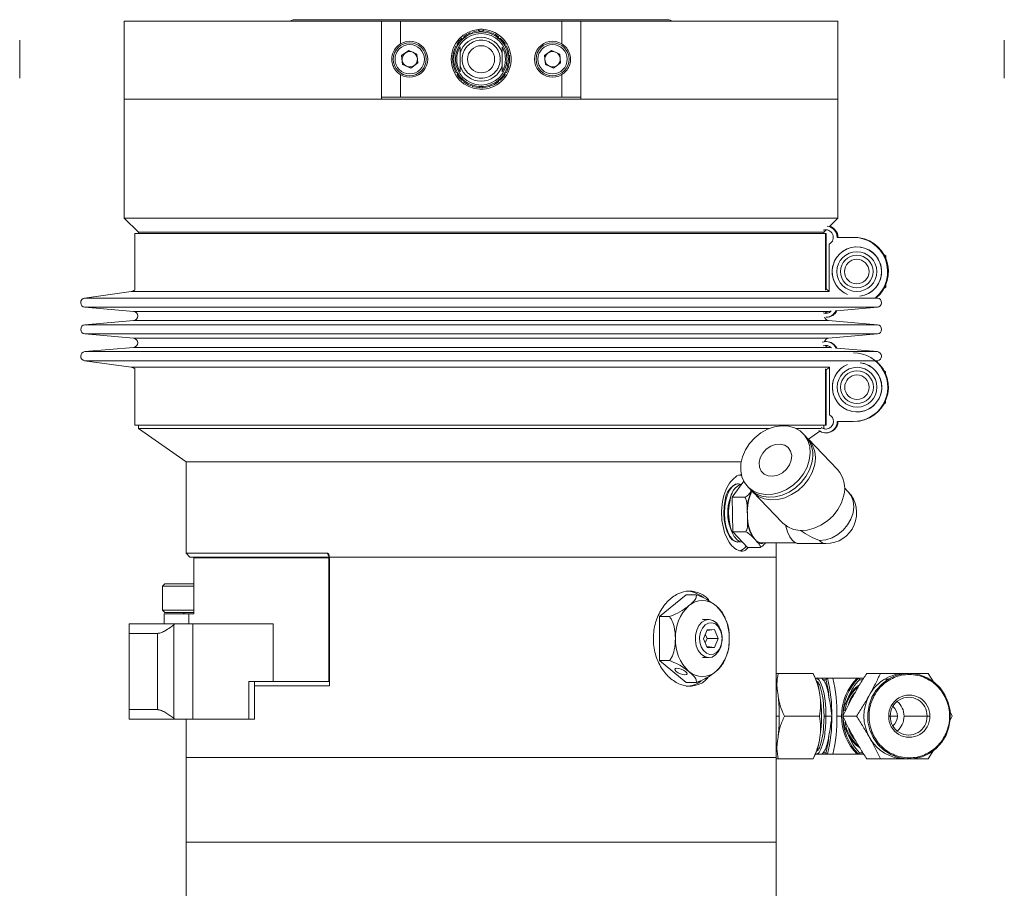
# Model space of a CAD drawing. Header units: inches. Extents: x -3.6 to 22.2, y -7.8 to 16.7.
# Tile 94 of 127: x 9.3 to 15.8, y 4.4 to 10.1. Entities that reach past the tile are written whole.
import ezdxf

# ---------------------------------------------------------------- set-up
doc = ezdxf.new("R2010")
doc.units = ezdxf.units.IN
doc.header["$MEASUREMENT"] = 0

msp = doc.modelspace()

# ---------------------------------------------------------------- linework, layer by layer
at = {"color": 7, "linetype": 'Continuous', "lineweight": 15}
for p, q in [((9.9973, 10.0726), (9.9973, 9.5606)), ((9.9973, 10.0726), (11.6855, 10.0726)), ((13.5703, 10.0826), (11.1113, 10.0826)), ((11.6855, 9.5606), (11.6855, 10.0726)), ((11.6858, 10.0726), (11.6855, 10.0726)), ((11.6858, 9.5726), (11.6858, 10.0726)), ((11.6858, 10.0726), (11.8108, 10.0726)), ((11.8108, 10.0726), (11.8108, 9.9237)), ((11.8108, 10.0726), (12.8708, 10.0726)), ((12.8708, 9.9237), (12.8708, 10.0726)), ((12.8708, 10.0726), (12.9958, 10.0726)), ((12.9958, 10.0726), (12.9958, 9.5726)), ((12.9962, 10.0726), (12.9958, 10.0726)), ((12.9962, 10.0726), (12.9962, 9.5606)), ((12.9962, 10.0726), (14.6843, 10.0726)), ((14.6843, 9.5606), (14.6843, 10.0726)), ((12.2257, 9.9599), (12.2148, 9.9608)), ((12.2266, 9.9707), (12.2257, 9.9599)), ((12.2796, 9.991), (12.2697, 9.9956)), ((12.2842, 10.0009), (12.2796, 9.991)), ((12.3408, 10.0018), (12.3331, 10.0095)), ((12.3485, 10.0095), (12.3408, 10.0018)), ((12.4021, 9.991), (12.3975, 10.0009)), ((12.412, 9.9956), (12.4021, 9.991)), ((12.456, 9.9599), (12.455, 9.9707)), ((12.4668, 9.9608), (12.456, 9.9599)), ((12.1857, 9.9122), (12.1751, 9.9094)), ((12.1829, 9.9228), (12.1857, 9.9122)), ((12.203, 9.9045), (12.203, 9.8756)), ((12.4786, 9.8756), (12.4786, 9.9045)), ((12.496, 9.9122), (12.4988, 9.9228)), ((12.5065, 9.9094), (12.496, 9.9122)), ((15.7772, 9.9477), (15.7772, 9.6976)), ((11.8656, 9.8805), (11.8186, 9.8462)), ((11.8249, 9.7883), (11.8186, 9.8462)), ((11.8656, 9.8805), (11.9188, 9.857)), ((11.9188, 9.857), (11.9251, 9.7991)), ((12.1644, 9.8538), (12.1555, 9.8475)), ((12.1582, 9.8627), (12.1644, 9.8538)), ((12.203, 9.8756), (12.203, 9.8719)), ((12.203, 9.8719), (12.203, 9.8658)), ((12.4786, 9.8719), (12.4786, 9.8756)), ((12.4786, 9.8658), (12.4786, 9.8719)), ((12.5172, 9.8538), (12.5235, 9.8627)), ((12.5262, 9.8475), (12.5172, 9.8538)), ((12.8036, 9.8805), (12.7566, 9.8462)), ((12.7629, 9.7883), (12.7566, 9.8462)), ((12.8036, 9.8805), (12.8568, 9.857)), ((12.8568, 9.857), (12.8631, 9.7991)), ((11.8249, 9.7883), (11.8781, 9.7648)), ((11.8781, 9.7648), (11.9251, 9.7991)), ((12.1555, 9.7978), (12.1644, 9.7915)), ((12.1644, 9.7915), (12.1582, 9.7826)), ((12.203, 9.7795), (12.203, 9.7734)), ((12.203, 9.7734), (12.203, 9.7696)), ((12.203, 9.7696), (12.203, 9.7408)), ((12.4786, 9.7734), (12.4786, 9.7795)), ((12.4786, 9.7696), (12.4786, 9.7734)), ((12.4786, 9.7408), (12.4786, 9.7696)), ((12.5172, 9.7915), (12.5262, 9.7978)), ((12.5235, 9.7826), (12.5172, 9.7915)), ((12.7629, 9.7883), (12.8161, 9.7648)), ((12.8161, 9.7648), (12.8631, 9.7991)), ((11.8108, 9.7216), (11.8108, 9.5726)), ((12.1751, 9.7359), (12.1857, 9.7331)), ((12.1857, 9.7331), (12.1829, 9.7225)), ((12.496, 9.7331), (12.5065, 9.7359)), ((12.4988, 9.7225), (12.496, 9.7331)), ((12.8708, 9.5726), (12.8708, 9.7216)), ((12.2148, 9.6845), (12.2257, 9.6854)), ((12.2257, 9.6854), (12.2266, 9.6746)), ((12.2697, 9.6497), (12.2796, 9.6543)), ((12.2796, 9.6543), (12.2842, 9.6444)), ((12.3331, 9.6358), (12.3408, 9.6435)), ((12.3408, 9.6435), (12.3485, 9.6358)), ((12.3975, 9.6444), (12.4021, 9.6543)), ((12.4021, 9.6543), (12.412, 9.6497)), ((12.455, 9.6746), (12.456, 9.6854)), ((12.456, 9.6854), (12.4668, 9.6845)), ((11.8108, 9.5726), (11.6858, 9.5726)), ((11.8108, 9.5726), (12.8708, 9.5726)), ((12.9958, 9.5726), (12.8708, 9.5726)), ((9.9973, 9.5606), (9.9973, 8.7791)), ((11.6855, 9.5606), (9.9973, 9.5606)), ((9.9973, 9.5606), (14.6843, 9.5606)), ((14.6843, 9.5606), (12.9962, 9.5606)), ((14.6843, 8.7791), (14.6843, 9.5606)), ((9.9973, 8.7791), (10.0908, 8.6856)), ((14.6843, 8.7791), (9.9973, 8.7791)), ((14.6289, 8.7238), (14.6843, 8.7791)), ((10.0658, 8.6769), (10.0658, 8.3054)), ((10.0658, 8.6769), (14.6024, 8.6769)), ((10.0908, 8.6856), (10.0908, 8.6769)), ((14.5908, 8.6856), (10.0908, 8.6856)), ((14.5908, 8.6856), (14.607, 8.7019)), ((14.5908, 8.6769), (14.5908, 8.6856)), ((14.6024, 8.6769), (14.6024, 8.3054)), ((14.6024, 8.6769), (14.6076, 8.6769)), ((14.6076, 8.6769), (14.6076, 8.3132)), ((14.6279, 8.608), (14.6279, 8.2951)), ((14.779, 8.6519), (14.679, 8.6519)), ((14.7915, 8.652), (14.7856, 8.652)), ((14.9984, 8.5304), (14.9882, 8.5363)), ((14.9892, 8.5344), (14.9962, 8.5304)), ((14.9962, 8.5304), (14.9962, 8.5206)), ((14.9984, 8.5304), (14.9962, 8.5304)), ((14.9984, 8.5155), (14.9984, 8.5304)), ((10.0428, 8.2959), (9.7366, 8.2529)), ((14.9882, 8.3176), (14.9984, 8.3235)), ((14.9962, 8.3235), (14.9892, 8.3195)), ((14.9962, 8.3333), (14.9962, 8.3235)), ((14.9984, 8.3235), (14.9962, 8.3235)), ((14.9984, 8.3235), (14.9984, 8.3384)), ((14.945, 8.2529), (14.9335, 8.2545)), ((9.7382, 8.1933), (10.0585, 8.1649)), ((14.607, 8.152), (14.6015, 8.1527)), ((14.6232, 8.1649), (14.6391, 8.1664)), ((14.6749, 8.1695), (14.9435, 8.1933)), ((10.0585, 8.1052), (9.7382, 8.0768)), ((14.604, 8.1269), (14.6099, 8.1269)), ((14.9435, 8.0768), (14.6232, 8.1052)), ((9.7382, 8.0171), (10.0585, 7.9887)), ((14.6092, 7.9669), (14.6049, 7.9669)), ((14.6232, 7.9887), (14.9435, 8.0171)), ((10.0585, 7.929), (9.7382, 7.9006)), ((14.6014, 7.9413), (14.607, 7.9419)), ((14.6401, 7.9275), (14.6232, 7.929)), ((14.9435, 7.9006), (14.6748, 7.9244)), ((9.7366, 7.841), (10.0428, 7.798)), ((14.9335, 7.8394), (14.945, 7.841)), ((10.0658, 7.7885), (10.0658, 7.4169)), ((14.6032, 7.7885), (14.6032, 7.4169)), ((14.607, 7.78), (14.607, 7.4169)), ((14.6288, 7.7988), (14.6288, 7.4859)), ((14.9967, 7.7704), (14.9879, 7.7755)), ((14.9887, 7.7741), (14.9951, 7.7704)), ((14.9951, 7.7704), (14.9951, 7.7613)), ((14.9967, 7.7704), (14.9951, 7.7704)), ((14.9967, 7.7577), (14.9967, 7.7704)), ((14.9951, 7.5726), (14.9951, 7.5635)), ((14.9967, 7.5635), (14.9967, 7.5762)), ((14.9879, 7.5584), (14.9967, 7.5635)), ((14.9951, 7.5635), (14.9887, 7.5598)), ((14.9967, 7.5635), (14.9951, 7.5635)), ((14.6799, 7.4419), (14.7799, 7.4419)), ((14.7865, 7.4418), (14.7907, 7.4418)), ((10.0658, 7.4169), (14.6032, 7.4169)), ((10.0908, 7.4169), (10.0908, 7.3945)), ((10.0908, 7.3945), (10.4033, 7.1756)), ((14.2319, 7.3945), (10.0908, 7.3945)), ((14.5747, 7.3945), (14.4111, 7.3945)), ((14.4912, 7.3247), (14.5666, 7.3775)), ((14.5908, 7.3947), (14.5908, 7.4169)), ((14.6032, 7.4169), (14.607, 7.4169)), ((14.4724, 7.3443), (14.4558, 7.3616)), ((14.6815, 7.1259), (14.489, 7.327)), ((14.6049, 7.3669), (14.6092, 7.3669)), ((10.4033, 7.1756), (10.4033, 6.5756)), ((14.0489, 7.1756), (10.4033, 7.1756)), ((13.9893, 6.9437), (14.0657, 7.0495)), ((14.0288, 7.0321), (14.025, 7.0321)), ((14.0918, 7.0131), (14.1084, 6.9958)), ((14.1152, 6.9834), (14.1176, 6.9867)), ((14.7514, 6.9801), (14.728, 7.0045)), ((13.9949, 6.7167), (13.9893, 6.9437)), ((14.0732, 6.9437), (13.9893, 6.9437)), ((14.125, 6.9784), (14.3175, 6.7774)), ((13.9733, 6.9127), (13.972, 6.9062)), ((14.0894, 6.8302), (14.0884, 6.8711)), ((14.0905, 6.7894), (14.0894, 6.8302)), ((13.972, 6.7751), (13.9733, 6.7686)), ((14.0789, 6.7167), (13.9949, 6.7167)), ((14.09, 6.6137), (13.9949, 6.7167)), ((14.1398, 6.6652), (14.1227, 6.6837)), ((14.1569, 6.6466), (14.1398, 6.6652)), ((14.025, 6.6492), (14.0288, 6.6492)), ((14.0566, 6.6492), (14.0573, 6.6492)), ((14.174, 6.6137), (14.09, 6.6137)), ((14.1817, 6.6438), (14.4075, 6.6438)), ((14.2783, 6.5506), (14.2783, 6.6438)), ((14.4278, 6.6391), (14.6058, 6.6391)), ((10.4033, 6.5756), (10.4283, 6.5506)), ((11.3302, 6.5756), (10.4033, 6.5756)), ((11.3379, 6.5506), (10.4283, 6.5506)), ((10.4534, 6.5456), (10.4534, 6.1776)), ((10.4534, 6.5456), (11.3408, 6.5456)), ((11.3408, 6.5456), (11.3408, 5.7336)), ((11.3429, 6.5545), (11.3429, 6.5506)), ((11.3429, 6.5506), (14.2783, 6.5506)), ((11.3458, 6.5506), (14.2783, 6.5506)), ((11.3458, 6.5506), (11.3458, 5.7036)), ((14.2783, 5.2336), (14.2783, 6.5506)), ((11.3458, 6.5146), (11.3408, 6.5146)), ((10.2629, 6.3746), (10.2473, 6.359)), ((10.2473, 6.359), (10.2473, 6.2023)), ((10.4534, 6.359), (10.2473, 6.359)), ((10.2629, 6.3746), (10.4534, 6.3746)), ((13.6882, 6.3033), (13.5114, 6.159)), ((13.6882, 6.3033), (13.7554, 6.3033)), ((10.2473, 6.2023), (10.2629, 6.1866)), ((10.2473, 6.2023), (10.4534, 6.2023)), ((10.2598, 6.1776), (10.2598, 6.1106)), ((10.2598, 6.1776), (10.4217, 6.1776)), ((10.4534, 6.1866), (10.2629, 6.1866)), ((10.3933, 6.1866), (10.3843, 6.1776)), ((10.4217, 6.1776), (10.4217, 6.1106)), ((10.4217, 6.1776), (10.4534, 6.1776)), ((13.5114, 6.159), (13.5114, 5.8703)), ((13.5114, 6.159), (13.5786, 6.159)), ((10.0283, 6.0486), (10.0283, 6.1106)), ((10.0283, 6.1106), (10.3276, 6.1106)), ((10.3276, 6.1106), (10.3214, 6.1055)), ((10.3214, 6.1055), (10.3214, 5.4907)), ((10.3276, 6.1106), (10.4474, 6.1106)), ((10.4474, 5.4856), (10.4474, 6.1106)), ((10.9758, 6.1106), (10.4474, 6.1106)), ((10.9758, 6.1106), (10.9758, 5.7336)), ((13.8356, 6.1396), (13.7943, 6.1396)), ((10.2151, 6.0486), (10.0283, 6.0486)), ((10.0283, 6.0486), (10.0283, 5.5476)), ((10.2151, 5.5476), (10.2151, 6.0486)), ((13.8252, 6.0733), (13.8015, 6.0138)), ((13.825, 6.0153), (13.8133, 6.0433)), ((13.8133, 5.9859), (13.825, 6.0153)), ((13.8231, 6.0681), (13.8734, 6.0741)), ((13.825, 6.0153), (13.898, 6.0154)), ((13.8734, 6.0741), (13.8252, 6.0733)), ((13.898, 6.0154), (13.8734, 6.0741)), ((13.8743, 5.956), (13.898, 6.0154)), ((13.8015, 6.0138), (13.8261, 5.9552)), ((13.8233, 5.9619), (13.8743, 5.956)), ((13.8261, 5.9552), (13.8743, 5.956)), ((13.7943, 5.8896), (13.8356, 5.8896)), ((13.5114, 5.8703), (13.5786, 5.8703)), ((13.5114, 5.8703), (13.6882, 5.726)), ((11.3408, 5.7646), (11.3458, 5.7646)), ((14.2913, 5.7859), (14.2783, 5.7859)), ((14.2913, 5.7859), (14.521, 5.7859)), ((14.521, 5.7859), (14.5204, 5.7859)), ((14.537, 5.7538), (14.5212, 5.7859)), ((14.9639, 5.7859), (14.8734, 5.7859)), ((15.1512, 5.7859), (15.1273, 5.7859)), ((15.3162, 5.7242), (15.2776, 5.7859)), ((10.8146, 5.4856), (10.8146, 5.7336)), ((10.8146, 5.7336), (10.9758, 5.7336)), ((10.8528, 5.4856), (10.8528, 5.7336)), ((11.3458, 5.7036), (10.8528, 5.7036)), ((11.3408, 5.7336), (10.9758, 5.7336)), ((11.3408, 5.7336), (11.3458, 5.7336)), ((13.6882, 5.726), (13.7554, 5.726)), ((14.5793, 5.7546), (14.5407, 5.7546)), ((14.5878, 5.7446), (14.5794, 5.7546)), ((14.5794, 5.7546), (14.6167, 5.7546)), ((14.5878, 5.7446), (14.606, 5.7446)), ((14.6505, 5.7546), (14.6167, 5.7546)), ((14.8196, 5.7546), (14.8105, 5.7546)), ((14.8538, 5.7546), (14.8196, 5.7546)), ((14.9914, 5.7482), (15.0154, 5.7482)), ((14.5932, 5.5046), (14.5898, 5.5724)), ((10.0283, 5.4856), (10.0283, 5.5476)), ((10.0283, 5.5476), (10.2151, 5.5476)), ((14.3334, 5.5046), (14.563, 5.5046)), ((14.5898, 5.4356), (14.5932, 5.5046)), ((14.6054, 5.5046), (14.5932, 5.5046)), ((14.6441, 5.5046), (14.6054, 5.5046)), ((14.6779, 5.5046), (14.7085, 5.5046)), ((14.7165, 5.5046), (14.8071, 5.5046)), ((15.0286, 5.5046), (15.0181, 5.5046)), ((15.27, 5.5046), (15.1186, 5.5046)), ((15.2882, 5.5046), (15.27, 5.5046)), ((15.4156, 5.4662), (15.4345, 5.5046)), ((15.4345, 5.5046), (15.4208, 5.5326)), ((10.3276, 5.4856), (10.0283, 5.4856)), ((10.3214, 5.4907), (10.3276, 5.4856)), ((10.3276, 5.4856), (10.4474, 5.4856)), ((10.4033, 5.4856), (10.4033, 5.2336)), ((10.8146, 5.4856), (10.4474, 5.4856)), ((10.8528, 5.4856), (10.8146, 5.4856)), ((14.5212, 5.2234), (14.537, 5.2555)), ((14.5407, 5.2546), (14.5793, 5.2546)), ((14.5794, 5.2546), (14.5878, 5.2646)), ((14.6167, 5.2546), (14.5794, 5.2546)), ((14.606, 5.2646), (14.5878, 5.2646)), ((14.6167, 5.2546), (14.6505, 5.2546)), ((14.8105, 5.2546), (14.8196, 5.2546)), ((14.8196, 5.2546), (14.8538, 5.2546)), ((15.2776, 5.2234), (15.3192, 5.2898)), ((10.4033, 5.2336), (10.4033, 4.6756)), ((10.4033, 5.2336), (14.2783, 5.2336)), ((14.2783, 4.6756), (14.2783, 5.2336)), ((14.2783, 5.2234), (14.2913, 5.2234)), ((14.2913, 5.2234), (14.521, 5.2234)), ((14.5204, 5.2234), (14.521, 5.2234)), ((14.9639, 5.2234), (14.8734, 5.2234)), ((15.1273, 5.2234), (15.1512, 5.2234)), ((10.4033, 4.6756), (10.4033, 2.7346)), ((10.4033, 4.6756), (14.2783, 4.6756)), ((14.2783, 2.7346), (14.2783, 4.6756))]:
    msp.add_line(p, q, dxfattribs=at)
at = {"color": 8, "linetype": 'Continuous', "lineweight": 15}
for p, q in [((10.0649, 8.2959), (10.0428, 8.2959)), ((14.6279, 8.2959), (10.0649, 8.2959)), ((9.7617, 8.2529), (9.7366, 8.2529)), ((14.945, 8.2529), (9.7617, 8.2529)), ((9.7632, 8.1933), (9.7382, 8.1933)), ((14.9435, 8.1933), (9.7632, 8.1933)), ((10.0804, 8.1649), (10.0585, 8.1649)), ((14.6232, 8.1649), (10.0804, 8.1649)), ((10.0804, 8.1052), (10.0585, 8.1052)), ((14.6232, 8.1052), (10.0804, 8.1052)), ((9.7632, 8.0768), (9.7382, 8.0768)), ((14.9435, 8.0768), (9.7632, 8.0768)), ((9.7632, 8.0171), (9.7382, 8.0171)), ((14.9435, 8.0171), (9.7632, 8.0171)), ((10.0804, 7.9887), (10.0585, 7.9887)), ((14.6232, 7.9887), (10.0804, 7.9887)), ((9.7632, 7.9006), (9.7382, 7.9006)), ((14.9435, 7.9006), (9.7632, 7.9006)), ((10.0804, 7.929), (10.0585, 7.929)), ((14.6232, 7.929), (10.0804, 7.929)), ((9.7617, 7.841), (9.7366, 7.841)), ((14.945, 7.841), (9.7617, 7.841)), ((10.0649, 7.798), (10.0428, 7.798)), ((14.6288, 7.798), (10.0649, 7.798)), ((11.3429, 6.5509), (11.3302, 6.5756)), ((14.8476, 5.7446), (14.8261, 5.7446)), ((14.2783, 5.5046), (14.2991, 5.5046)), ((14.6054, 5.5046), (14.6042, 5.5532)), ((15.0286, 5.5046), (15.0751, 5.5046)), ((14.8476, 5.2646), (14.8261, 5.2646))]:
    msp.add_line(p, q, dxfattribs=at)
at = {"color": 7, "linetype": 'Continuous', "lineweight": 15, "flags": 128}
for points in [[(14.4963, 7.1874), (14.4813, 7.1418), (14.4577, 7.0981), (14.4267, 7.0581), (14.3894, 7.0234), (14.3473, 6.9954), (14.3022, 6.9752), (14.256, 6.9637), (14.2105, 6.9614), (14.1676, 6.9683), (14.1291, 6.9842), (14.0965, 7.0085), (14.0711, 7.04), (14.054, 7.0776), (14.046, 7.1196), (14.0472, 7.1645), (14.0578, 7.2103), (14.0771, 7.2551), (14.1046, 7.2972), (14.1389, 7.3347), (14.1788, 7.3663), (14.2226, 7.3905), (14.2685, 7.4064), (14.3146, 7.4133), (14.359, 7.411), (14.3999, 7.3995), (14.4357, 7.3794), (14.4648, 7.3513), (14.4862, 7.3166), (14.4988, 7.2766), (14.5022, 7.2329), (14.4963, 7.1874)], [(14.607, 7.392), (14.5987, 7.3931), (14.5908, 7.3954)], [(14.3781, 7.1874), (14.3663, 7.1561), (14.3462, 7.1276), (14.3198, 7.1045), (14.2892, 7.0886), (14.2573, 7.0816), (14.2268, 7.084), (14.2005, 7.0955), (14.1808, 7.1152), (14.1693, 7.1414), (14.1671, 7.1716), (14.1743, 7.2032), (14.1904, 7.2334), (14.214, 7.2595), (14.2428, 7.2792), (14.2744, 7.2908), (14.306, 7.2931), (14.3346, 7.2861), (14.3579, 7.2703), (14.3737, 7.2471), (14.3807, 7.2186), (14.3781, 7.1874)], [(14.5129, 7.17), (14.4979, 7.1245), (14.4743, 7.0808), (14.4433, 7.0408), (14.4059, 7.0061), (14.3639, 6.978), (14.3188, 6.9579), (14.2726, 6.9464), (14.2271, 6.9441), (14.1842, 6.951), (14.1457, 6.9669), (14.1131, 6.9911), (14.1084, 6.9958)], [(14.5295, 7.1527), (14.5144, 7.1072), (14.4909, 7.0635), (14.4599, 7.0235), (14.4225, 6.9887), (14.3805, 6.9607), (14.3354, 6.9405), (14.2892, 6.9291), (14.2437, 6.9268), (14.2008, 6.9337), (14.1623, 6.9496), (14.1296, 6.9738), (14.1176, 6.9867)], [(14.0522, 7.0839), (14.0428, 7.0878), (14.0363, 7.0895)], [(14.0427, 7.0298), (14.0332, 7.0319), (14.0124, 7.0289), (13.9924, 7.0157), (13.9745, 6.9931), (13.9594, 6.9623), (13.9481, 6.9249)], [(14.0427, 7.0298), (14.0332, 7.0319), (14.0124, 7.0289), (13.9924, 7.0157), (13.9745, 6.9931), (13.9594, 6.9623), (13.9481, 6.9249)], [(13.9443, 6.9249), (13.9374, 6.883), (13.9352, 6.8388), (13.9378, 6.7947), (13.9451, 6.7531), (13.9567, 6.7162), (13.9721, 6.686), (13.9902, 6.6641), (14.0103, 6.6518), (14.025, 6.6492)], [(13.9481, 6.9249), (13.9412, 6.883), (13.9389, 6.8388), (13.9416, 6.7947), (13.9489, 6.7531), (13.9605, 6.7162), (13.9758, 6.686), (13.994, 6.6641), (14.0141, 6.6518), (14.0349, 6.6496), (14.0427, 6.6515)], [(13.9481, 6.9249), (13.9412, 6.883), (13.9389, 6.8388), (13.9416, 6.7947), (13.9489, 6.7531), (13.9605, 6.7162), (13.9758, 6.686), (13.994, 6.6641), (14.0141, 6.6518), (14.0349, 6.6496), (14.0427, 6.6514)], [(13.9759, 6.9249), (13.9689, 6.883), (13.9667, 6.8388), (13.9693, 6.7947), (13.9766, 6.7531), (13.9883, 6.7162), (14.0036, 6.686), (14.0218, 6.6641), (14.0418, 6.6517), (14.0566, 6.6492)], [(13.9908, 6.9712), (13.9806, 6.95), (13.9697, 6.9147)], [(14.722, 6.9517), (14.707, 6.9061), (14.6834, 6.8624), (14.6524, 6.8224), (14.6151, 6.7877), (14.573, 6.7597), (14.528, 6.7395), (14.4817, 6.728), (14.4362, 6.7257), (14.3933, 6.7326), (14.3548, 6.7485), (14.3222, 6.7728), (14.3175, 6.7774)], [(14.3418, 6.7567), (14.3423, 6.7545), (14.3534, 6.7161), (14.3683, 6.6839), (14.3862, 6.6597), (14.4061, 6.6444), (14.4272, 6.6391), (14.4278, 6.6391)], [(14.4278, 6.6391), (14.417, 6.6404), (14.4075, 6.6438)], [(13.8807, 5.9071), (13.8575, 5.8935), (13.8324, 5.8897), (13.8077, 5.8961), (13.7852, 5.912), (13.7668, 5.9363), (13.754, 5.9669), (13.7478, 6.0013), (13.7487, 6.0369), (13.7566, 6.0707), (13.771, 6.0999), (13.7906, 6.1222), (13.8138, 6.1358), (13.8388, 6.1396), (13.8636, 6.1332), (13.8861, 6.1173), (13.9045, 6.093), (13.9173, 6.0624), (13.9235, 6.0279), (13.9226, 5.9924), (13.9147, 5.9586), (13.9003, 5.9294), (13.8807, 5.9071)], [(13.8876, 5.9243), (13.9055, 5.9453), (13.918, 5.973), (13.9237, 6.0049), (13.9222, 6.0376), (13.9137, 6.0682), (13.8988, 6.0935), (13.8792, 6.1111), (13.8567, 6.1192), (13.8335, 6.1171), (13.8119, 6.105), (13.794, 6.084), (13.7816, 6.0563), (13.7759, 6.0244), (13.7773, 5.9916), (13.7859, 5.9611), (13.8007, 5.9358), (13.8204, 5.9182), (13.8429, 5.9101), (13.8661, 5.9122), (13.8876, 5.9243)], [(13.6793, 5.7766), (13.6889, 5.7782), (13.6931, 5.7829), (13.6911, 5.7898), (13.6834, 5.7981), (13.671, 5.8063), (13.6558, 5.8133), (13.6403, 5.8179), (13.6266, 5.8196), (13.617, 5.8179), (13.6128, 5.8133), (13.6148, 5.8063), (13.6226, 5.7981), (13.6349, 5.7898), (13.6501, 5.7829), (13.6657, 5.7782), (13.6793, 5.7766)], [(15.2871, 5.2611), (15.3303, 5.2932), (15.3668, 5.3334), (15.3949, 5.3803), (15.4136, 5.4319), (15.4223, 5.4863), (15.4206, 5.5414), (15.4085, 5.5951), (15.3865, 5.6453), (15.3555, 5.6901), (15.3166, 5.7278), (15.2714, 5.7569), (15.2215, 5.7763), (15.169, 5.7853), (15.1158, 5.7835), (15.0639, 5.771), (15.0154, 5.7482)], [(14.6042, 5.5532), (14.604, 5.5566), (14.5998, 5.6063), (14.5931, 5.6516), (14.584, 5.6904), (14.5731, 5.7212), (14.5607, 5.7424), (14.5475, 5.7533), (14.5368, 5.7542)], [(15.0154, 5.7482), (14.9721, 5.7161), (14.9357, 5.6759), (14.9076, 5.629), (14.8888, 5.5774), (14.8801, 5.523), (14.8819, 5.4679), (14.894, 5.4142), (14.916, 5.364), (14.947, 5.3192), (14.9858, 5.2815), (15.0311, 5.2524), (15.0809, 5.233), (15.1335, 5.224), (15.1867, 5.2258), (15.2385, 5.2383), (15.2871, 5.2611)], [(14.5368, 5.2551), (14.5475, 5.256), (14.5607, 5.2669), (14.5731, 5.2881), (14.584, 5.3189), (14.5931, 5.3577), (14.5974, 5.3842)], [(15.2854, 5.2675), (15.2861, 5.2662), (15.2866, 5.265), (15.2871, 5.2639), (15.2874, 5.263), (15.2875, 5.2622), (15.2875, 5.2616), (15.2874, 5.2612), (15.2871, 5.2611)]]:
    msp.add_lwpolyline(points, dxfattribs=at)
at = {"color": 8, "linetype": 'Continuous', "lineweight": 15, "flags": 128}
msp.add_lwpolyline([(14.7514, 6.9801), (14.7709, 6.9535), (14.7842, 6.9192), (14.7886, 6.8809), (14.7838, 6.8406), (14.7701, 6.8004), (14.7481, 6.7621), (14.719, 6.7278), (14.6842, 6.6991), (14.6455, 6.6776), (14.6048, 6.6642), (14.5642, 6.6597)], dxfattribs=at)
at = {"color": 7, "linetype": 'Continuous', "lineweight": 15}
for centre, radius in [((12.3408, 9.8226), 0.1693), ((11.8718, 9.8226), 0.1083), ((11.8718, 9.8226), 0.0965), ((12.3408, 9.8226), 0.0889), ((12.8098, 9.8226), 0.1083), ((12.8098, 9.8226), 0.0965), ((14.8087, 8.4269), 0.1309), ((14.8081, 8.4269), 0.1075), ((14.8081, 8.4269), 0.0806), ((14.81, 7.6669), 0.1309), ((14.8095, 7.6669), 0.1075), ((14.8095, 7.6669), 0.0806)]:
    msp.add_circle(centre, radius, dxfattribs=at)
for centre, radius, start, end in [((11.1113, 10.0561), 0.0265, 90, 141.49071), ((13.5703, 10.0561), 0.0265, 38.50929, 90), ((12.3408, 9.8226), 0.1969, 180, 85.151), ((12.3408, 9.8226), 0.1969, 94.849, 180), ((12.3408, 9.8226), 0.187, 132.36435, 147.63565), ((12.3408, 9.8226), 0.1791, 130, 150), ((12.3408, 9.8226), 0.1444, 17.38539, 162.61461), ((12.3408, 9.8226), 0.1791, 110, 130), ((12.3408, 9.8226), 0.187, 112.36435, 127.63565), ((12.3408, 9.8226), 0.1791, 90, 110), ((12.3408, 9.8226), 0.187, 92.36435, 107.63565), ((12.3408, 9.8226), 0.1969, 85.151, 94.849), ((12.3408, 9.8226), 0.1791, 70, 90), ((12.3408, 9.8226), 0.187, 72.36435, 87.63565), ((12.3408, 9.8226), 0.1791, 50, 70), ((12.3408, 9.8226), 0.187, 52.36435, 67.63565), ((12.3408, 9.8226), 0.1791, 30, 50), ((12.3408, 9.8226), 0.187, 32.36435, 47.63565), ((11.8718, 9.8226), 0.118, 238.87217, 121.12783), ((12.3408, 9.8226), 0.187, 152.36435, 167.63565), ((12.3408, 9.8226), 0.1791, 150, 170), ((12.3408, 9.8226), 0.1603, 149.29269, 210.70731), ((12.3408, 9.8226), 0.1603, 329.29269, 30.70731), ((12.3408, 9.8226), 0.1791, 10, 30), ((12.3408, 9.8226), 0.187, 12.36435, 27.63565), ((12.8098, 9.8226), 0.118, 58.87217, 301.12783), ((11.8718, 9.8226), 0.0504, 126.17567, 186.17567), ((11.8718, 9.8226), 0.0504, 66.17567, 126.17567), ((11.8718, 9.8226), 0.0504, 6.17567, 66.17567), ((12.3408, 9.8226), 0.187, 172.36435, 187.63565), ((12.3408, 9.8226), 0.1791, 170, 190), ((12.3408, 9.8226), 0.1791, 350, 10), ((12.3408, 9.8226), 0.187, 352.36435, 7.63565), ((12.8098, 9.8226), 0.0504, 126.17567, 186.17567), ((12.8098, 9.8226), 0.0504, 66.17567, 126.17567), ((12.8098, 9.8226), 0.0504, 6.17567, 66.17567), ((11.8718, 9.8226), 0.0504, 186.17567, 246.17567), ((11.8718, 9.8226), 0.0504, 246.17567, 306.17567), ((11.8718, 9.8226), 0.0504, 306.17567, 6.17567), ((12.3408, 9.8226), 0.187, 192.36435, 207.63565), ((12.3408, 9.8226), 0.1791, 190, 210), ((12.3408, 9.8226), 0.1444, 197.38539, 342.61461), ((12.3408, 9.8226), 0.1791, 330, 350), ((12.3408, 9.8226), 0.187, 332.36435, 347.63565), ((12.8098, 9.8226), 0.0504, 186.17567, 246.17567), ((12.8098, 9.8226), 0.0504, 246.17567, 306.17567), ((12.8098, 9.8226), 0.0504, 306.17567, 6.17567), ((12.3408, 9.8226), 0.187, 212.36435, 227.63565), ((12.3408, 9.8226), 0.1791, 210, 230), ((12.3408, 9.8226), 0.1791, 310, 330), ((12.3408, 9.8226), 0.187, 312.36435, 327.63565), ((12.3408, 9.8226), 0.1791, 230, 250), ((12.3408, 9.8226), 0.187, 232.36435, 247.63565), ((12.3408, 9.8226), 0.1791, 250, 270), ((12.3408, 9.8226), 0.187, 252.36435, 267.63565), ((12.3408, 9.8226), 0.1791, 270, 290), ((12.3408, 9.8226), 0.187, 272.36435, 287.63565), ((12.3408, 9.8226), 0.1791, 290, 310), ((12.3408, 9.8226), 0.187, 292.36435, 307.63565), ((14.604, 8.6519), 0.05, 298.55796, 109.53073), ((14.604, 8.6519), 0.075, 359.99829, 81.89187), ((14.6099, 8.6519), 0.075, 359.99846, 74.83942), ((14.7856, 8.4269), 0.2251, 309.42452, 91.66976), ((14.7914, 8.4269), 0.2251, 309.86878, 89.99618), ((14.809, 8.4269), 0.1624, 0.00091, 247.29771), ((14.809, 8.4269), 0.1624, 276.8518, 179.99827), ((14.809, 8.4269), 0.1624, 179.99881, 247.28507), ((14.809, 8.4269), 0.1624, 276.84889, 0.00175), ((10.0358, 8.3454), 0.05, 277.99915, 306.8699), ((14.6458, 8.3454), 0.05, 215.93738, 249.00788), ((9.7408, 8.2232), 0.03, 97.99915, 264.94251), ((14.9408, 8.2232), 0.03, 275.05749, 82.00085), ((10.0558, 8.1351), 0.03, 275.05749, 84.94251), ((14.604, 8.2019), 0.05, 249.54833, 317.1852), ((14.6258, 8.1351), 0.03, 95.05749, 144.09066), ((14.604, 8.2019), 0.075, 270.00072, 335.41241), ((14.6099, 8.2019), 0.075, 270.00071, 334.59041), ((14.6258, 8.1351), 0.03, 195.00865, 264.94251), ((9.7408, 8.0469), 0.03, 95.05749, 264.94251), ((14.9408, 8.0469), 0.03, 275.05749, 84.94251), ((10.0558, 7.9588), 0.03, 275.05749, 84.94251), ((14.6049, 7.8919), 0.075, 24.58869, 109.4257), ((14.6258, 7.9588), 0.03, 95.05749, 165.17626), ((14.6092, 7.8919), 0.075, 25.46869, 89.99963), ((9.7408, 7.8707), 0.03, 95.05749, 262.00085), ((14.6049, 7.8919), 0.05, 42.81614, 110.45119), ((14.6258, 7.9588), 0.03, 215.65473, 264.94251), ((14.7865, 7.6669), 0.2251, 268.32802, 89.99843), ((14.9408, 7.8707), 0.03, 277.99915, 84.94251), ((14.8102, 7.6669), 0.1624, 180.00111, 83.14693), ((14.7907, 7.6669), 0.2251, 270.002, 50.09696), ((14.8101, 7.6669), 0.1624, 359.99908, 83.15216), ((10.0358, 7.7485), 0.05, 53.1301, 82.00085), ((14.6458, 7.7485), 0.05, 109.90145, 144.20941), ((14.8101, 7.6669), 0.1624, 112.70382, 359.99931), ((14.8102, 7.6669), 0.1624, 112.71384, 180.00053), ((14.6049, 7.4419), 0.075, 231.66123, 0.00178), ((14.6049, 7.4419), 0.05, 232.8109, 61.44307), ((14.6092, 7.4419), 0.075, 270.00093, 0.00115), ((14.3331, 7.2201), 0.1866, 344.43479, 41.7229), ((14.3515, 7.2027), 0.1849, 344.29731, 45.80779), ((14.5422, 7.0017), 0.1866, 344.43479, 41.7229), ((14.0621, 6.9202), 0.1179, 108.33124, 177.71088), ((14.0972, 6.9188), 0.1215, 111.33636, 177.10175), ((14.4296, 6.8457), 0.3405, 155.81969, 182.60198), ((14.4099, 6.8536), 0.322, 156.23983, 176.89819), ((14.6058, 6.8406), 0.2016, 270, 43.75737), ((14.2565, 6.8409), 0.2961, 165.55872, 206.20514), ((14.3101, 6.8406), 0.3444, 169.02278, 190.97722), ((14.3547, 6.821), 0.2654, 178.0101, 215.94822), ((14.3709, 6.8172), 0.2818, 185.67997, 208.27835), ((14.1846, 6.7011), 0.0574, 218.74032, 267.16069), ((14.0165, 6.6713), 0.082, 284.77133, 323.22463), ((13.6843, 6.1502), 0.177, 49.80782, 88.74152), ((13.898, 6.0264), 0.2807, 133.17695, 182.40775), ((13.7943, 6.1299), 0.1344, 48.89385, 131.10615), ((13.6906, 6.0264), 0.2807, 357.59225, 46.82305), ((13.898, 6.0029), 0.2807, 177.59225, 226.82305), ((13.6906, 6.0029), 0.2807, 313.17695, 2.40775), ((13.7943, 5.8994), 0.1344, 228.89385, 311.10615), ((15.1275, 5.5213), 0.2646, 90.0573, 120.95088), ((13.6862, 5.8725), 0.1704, 270.66888, 306.03523), ((13.2863, 5.5194), 1.0129, 359.16417, 11.66729), ((14.2034, 5.6056), 0.365, 6.23537, 23.94623), ((13.6227, 5.5194), 1.0215, 359.17107, 13.31297), ((13.6565, 5.5194), 1.0215, 359.17107, 13.31297), ((15.0631, 5.5057), 0.3546, 135.418, 180.17141), ((15.0722, 5.5057), 0.3546, 135.418, 180.17141), ((14.9805, 5.5063), 0.2524, 131.56969, 172.25584), ((14.9683, 5.5098), 0.2468, 126.10852, 150.33876), ((15.1339, 5.5111), 0.2767, 121.00158, 150.98437), ((15.0082, 5.7365), 0.0137, 22.65618, 58.50631), ((13.5688, 5.5046), 1.0073, 351.97533, 8.02467), ((15.1452, 5.5046), 0.2897, 150.9571, 209.0429), ((15.1531, 5.5082), 0.1351, 358.48632, 181.51368), ((15.1493, 5.5078), 0.1208, 358.48632, 181.51368), ((14.9944, 5.5051), 0.0807, 359.66045, 51.03034), ((14.9923, 5.5054), 0.1263, 359.67946, 49.94654), ((13.2626, 5.4921), 1.0366, 348.47594, 0.69259), ((13.6227, 5.4899), 1.0215, 346.68703, 0.82893), ((13.6565, 5.4899), 1.0215, 346.68703, 0.82893), ((15.0631, 5.5036), 0.3546, 179.82859, 224.582), ((15.0722, 5.5036), 0.3546, 179.82859, 224.582), ((15.1531, 5.5011), 0.1351, 178.48632, 1.51368), ((15.1493, 5.5015), 0.1208, 178.48632, 1.51368), ((14.9944, 5.5042), 0.0807, 308.96966, 0.33955), ((14.9923, 5.5039), 0.1263, 310.05346, 0.32054), ((14.9799, 5.5027), 0.2517, 188.59388, 229.2314), ((14.1882, 5.4078), 0.3806, 336.41978, 353.39861), ((15.1291, 5.4936), 0.2702, 208.65525, 269.60979)]:
    msp.add_arc(centre, radius, start, end, dxfattribs=at)
at = {"color": 8, "linetype": 'Continuous', "lineweight": 15}
for centre, radius, start, end in [((14.1816, 6.6869), 0.0472, 238.4905, 294.10428), ((14.6073, 6.6946), 0.0555, 218.96439, 268.44971), ((13.7515, 5.5009), 0.854, 352.14667, 0.25074)]:
    msp.add_arc(centre, radius, start, end, dxfattribs=at)
at = {"color": 7, "linetype": 'Continuous', "lineweight": 15}
msp.add_ellipse((14.6058, 6.8406), major_axis=(0.2562, -0.1094), ratio=0.660749, start_param=4.323352, end_param=4.830239, dxfattribs=at)
at = {"color": 8, "linetype": 'Continuous', "lineweight": 15}
for points, knots in [([(12.3242, 10.0188), (12.3244, 10.0168), (12.3249, 10.0129), (12.3273, 10.0087), (12.3297, 10.007), (12.3303, 10.0065)], [0, 0, 0, 0, 0.450454, 0.862752, 1, 1, 1, 1]), ([(12.3514, 10.0066), (12.3521, 10.0071), (12.3547, 10.0089), (12.3569, 10.0132), (12.3573, 10.017), (12.3575, 10.0188)], [0, 0, 0, 0, 0.148274, 0.58827, 1, 1, 1, 1]), ([(14.5898, 5.5724), (14.5896, 5.5793), (14.5887, 5.6023), (14.5832, 5.6369), (14.5754, 5.6757), (14.5653, 5.7062), (14.5547, 5.73), (14.5468, 5.7339), (14.5432, 5.7357)], [0, 0, 0, 0, 0.080979, 0.267967, 0.458924, 0.649881, 0.836869, 1, 1, 1, 1]), ([(14.7978, 5.6613), (14.791, 5.653), (14.7742, 5.6325), (14.758, 5.605), (14.7549, 5.5851), (14.7542, 5.5811)], [0, 0, 0, 0, 0.349974, 0.869771, 1, 1, 1, 1]), ([(14.5421, 5.2728), (14.5461, 5.2747), (14.5543, 5.2787), (14.5653, 5.303), (14.5754, 5.3336), (14.5832, 5.3724), (14.5886, 5.4066), (14.5895, 5.4291), (14.5898, 5.4356)], [0, 0, 0, 0, 0.177208, 0.362143, 0.551002, 0.739861, 0.924795, 1, 1, 1, 1]), ([(14.7542, 5.4283), (14.7548, 5.4243), (14.758, 5.4043), (14.7742, 5.3768), (14.791, 5.3563), (14.7978, 5.3481)], [0, 0, 0, 0, 0.131122, 0.650694, 1, 1, 1, 1])]:
    msp.add_open_spline(points, degree=3, knots=knots, dxfattribs=at)
at = {"color": 7, "linetype": 'Continuous', "lineweight": 15}
for points, knots in [([(9.31, 9.6976), (9.31, 9.6993), (9.31, 9.7019), (9.31, 9.7175), (9.31, 9.7336), (9.31, 9.7535), (9.31, 9.7827), (9.31, 9.8226), (9.31, 9.8626), (9.31, 9.8918), (9.31, 9.9117), (9.31, 9.9278), (9.31, 9.9434), (9.31, 9.946), (9.31, 9.9477)], [0, 0, 0, 0, 0.119721, 0.184887, 0.25, 0.315166, 0.380279, 0.5, 0.619721, 0.684888, 0.75, 0.815167, 0.880278, 1, 1, 1, 1]), ([(11.8108, 9.9237), (11.8006, 9.9161), (11.7802, 9.9009), (11.7605, 9.8674), (11.7518, 9.8293), (11.7562, 9.7907), (11.7718, 9.7565), (11.792, 9.7339), (11.807, 9.7241), (11.8108, 9.7216)], [0, 0, 0, 0, 0.155801, 0.310899, 0.478015, 0.631511, 0.779429, 0.943871, 1, 1, 1, 1]), ([(12.3408, 9.6976), (12.3251, 9.6993), (12.3008, 9.7019), (12.2717, 9.7175), (12.2518, 9.7336), (12.2356, 9.7535), (12.2205, 9.7827), (12.2128, 9.8226), (12.2205, 9.8626), (12.2356, 9.8918), (12.2518, 9.9116), (12.2717, 9.9279), (12.3008, 9.943), (12.3408, 9.9507), (12.3808, 9.943), (12.41, 9.9279), (12.4298, 9.9116), (12.4461, 9.8918), (12.4611, 9.8626), (12.4689, 9.8226), (12.4611, 9.7826), (12.4461, 9.7535), (12.4298, 9.7336), (12.41, 9.7175), (12.3808, 9.7019), (12.3565, 9.6993), (12.3408, 9.6976)], [0, 0, 0, 0, 0.059861, 0.092444, 0.125, 0.157583, 0.190139, 0.25, 0.309861, 0.342444, 0.375, 0.407583, 0.440139, 0.5, 0.559861, 0.592444, 0.625, 0.657583, 0.690139, 0.75, 0.809861, 0.842444, 0.875, 0.907583, 0.940139, 1, 1, 1, 1]), ([(12.8708, 9.7216), (12.881, 9.7292), (12.9015, 9.7443), (12.9212, 9.7779), (12.9299, 9.816), (12.9254, 9.8546), (12.9098, 9.8888), (12.8896, 9.9114), (12.8746, 9.9212), (12.8708, 9.9237)], [0, 0, 0, 0, 0.155801, 0.310899, 0.478015, 0.631511, 0.779429, 0.943871, 1, 1, 1, 1]), ([(12.203, 9.8658), (12.203, 9.8649), (12.203, 9.8624), (12.203, 9.8519), (12.203, 9.8355), (12.203, 9.8166), (12.203, 9.8004), (12.203, 9.7893), (12.203, 9.7822), (12.203, 9.7803), (12.203, 9.7795)], [0, 0, 0, 0, 0.046795, 0.126024, 0.368391, 0.585952, 0.74064, 0.899493, 0.957528, 1, 1, 1, 1]), ([(12.4786, 9.7795), (12.4786, 9.7804), (12.4786, 9.7829), (12.4786, 9.7934), (12.4786, 9.8098), (12.4786, 9.8287), (12.4786, 9.8449), (12.4786, 9.856), (12.4786, 9.8631), (12.4786, 9.865), (12.4786, 9.8658)], [0, 0, 0, 0, 0.046795, 0.126024, 0.368391, 0.585952, 0.74064, 0.899493, 0.957528, 1, 1, 1, 1]), ([(14.0941, 6.6137), (14.0886, 6.6074), (14.0724, 6.5891), (14.0384, 6.5883), (13.9976, 6.6107), (13.9601, 6.66), (13.932, 6.7294), (13.918, 6.8116), (13.9208, 6.8968), (13.9395, 6.9753), (13.9712, 7.0397), (14.0101, 7.0787), (14.0389, 7.0952), (14.0514, 7.0906), (14.0515, 7.0906)], [0, 0, 0, 0, 0.049475, 0.144472, 0.23891, 0.333623, 0.429024, 0.524462, 0.619214, 0.71363, 0.808582, 0.904105, 0.99935, 1, 1, 1, 1]), ([(14.0732, 6.9437), (14.0774, 6.9461), (14.0912, 6.9539), (14.1038, 6.9681), (14.1119, 6.9789), (14.1152, 6.9834)], [0, 0, 0, 0, 0.2043357, 0.6733017, 1, 1, 1, 1]), ([(14.0884, 6.8711), (14.0884, 6.8724), (14.088, 6.8854), (14.0868, 6.9057), (14.0819, 6.9295), (14.0757, 6.9397), (14.0732, 6.9437)], [0, 0, 0, 0, 0.0528733, 0.5179573, 0.8096552, 1, 1, 1, 1]), ([(14.0789, 6.7167), (14.0813, 6.7211), (14.0891, 6.7354), (14.0908, 6.7613), (14.0905, 6.7812), (14.0905, 6.7894)], [0, 0, 0, 0, 0.204336, 0.673302, 1, 1, 1, 1]), ([(14.1227, 6.6837), (14.1221, 6.6843), (14.1167, 6.6903), (14.1074, 6.6995), (14.0931, 6.7103), (14.0829, 6.7149), (14.0789, 6.7167)], [0, 0, 0, 0, 0.052977, 0.518036, 0.80972, 1, 1, 1, 1]), ([(14.174, 6.6137), (14.1747, 6.6156), (14.1768, 6.6221), (14.1683, 6.6339), (14.1602, 6.6429), (14.1569, 6.6466)], [0, 0, 0, 0, 0.2043562, 0.6733625, 1, 1, 1, 1]), ([(14.2084, 6.6438), (14.2053, 6.6399), (14.1992, 6.632), (14.1879, 6.6214), (14.1779, 6.6159), (14.174, 6.6137)], [0, 0, 0, 0, 0.372616, 0.752264, 1, 1, 1, 1]), ([(11.3429, 6.5545), (11.3428, 6.5569), (11.3425, 6.5619), (11.3402, 6.5683), (11.3369, 6.5728), (11.3336, 6.5752), (11.3313, 6.5755), (11.3302, 6.5756)], [0, 0, 0, 0, 0.2519319, 0.5251554, 0.721313, 0.8603301, 1, 1, 1, 1]), ([(13.8341, 5.765), (13.8308, 5.7601), (13.8116, 5.731), (13.7605, 5.7058), (13.6871, 5.6977), (13.6114, 5.7272), (13.5441, 5.7878), (13.4938, 5.8742), (13.4689, 5.9768), (13.4733, 6.0831), (13.5057, 6.1813), (13.5614, 6.2613), (13.6324, 6.3139), (13.7094, 6.3336), (13.78, 6.3145), (13.825, 6.2869), (13.8399, 6.2608), (13.8403, 6.2601)], [0, 0, 0, 0, 0.015377, 0.091686, 0.16733, 0.242278, 0.317557, 0.393689, 0.469888, 0.545233, 0.620143, 0.695707, 0.771998, 0.847962, 0.923068, 0.998109, 1, 1, 1, 1]), ([(13.7554, 6.3033), (13.755, 6.2956), (13.7541, 6.2803), (13.7326, 6.2543), (13.7136, 6.2378), (13.7059, 6.2312)], [0, 0, 0, 0, 0.374601, 0.746177, 1, 1, 1, 1]), ([(13.8827, 6.2312), (13.8762, 6.2362), (13.8549, 6.2528), (13.8131, 6.2793), (13.7735, 6.2958), (13.7554, 6.3033)], [0, 0, 0, 0, 0.192173, 0.631803, 1, 1, 1, 1]), ([(13.7059, 6.2312), (13.6994, 6.2261), (13.6782, 6.2095), (13.6363, 6.1831), (13.5967, 6.1665), (13.5786, 6.159)], [0, 0, 0, 0, 0.192173, 0.631803, 1, 1, 1, 1]), ([(13.9254, 6.1852), (13.9195, 6.1937), (13.9092, 6.2086), (13.8906, 6.2244), (13.8827, 6.2312)], [0, 0, 0, 0, 0.57526, 1, 1, 1, 1]), ([(13.5786, 6.159), (13.5818, 6.1543), (13.5945, 6.1359), (13.6128, 6.0881), (13.6158, 6.0418), (13.6175, 6.0146)], [0, 0, 0, 0, 0.124089, 0.487389, 1, 1, 1, 1]), ([(13.9672, 6.0614), (13.9651, 6.0755), (13.9601, 6.108), (13.9455, 6.1499), (13.9306, 6.1753), (13.925, 6.185)], [0, 0, 0, 0, 0.323692, 0.743543, 1, 1, 1, 1]), ([(10.2151, 6.0486), (10.2218, 6.0495), (10.2352, 6.0512), (10.2652, 6.0653), (10.2948, 6.0843), (10.3141, 6.0997), (10.3214, 6.1055)], [0, 0, 0, 0, 0.23821, 0.475407, 0.80299, 1, 1, 1, 1]), ([(13.6175, 6.0146), (13.616, 5.9899), (13.6134, 5.9459), (13.5965, 5.8971), (13.5829, 5.8767), (13.5786, 5.8703)], [0, 0, 0, 0, 0.468578, 0.832628, 1, 1, 1, 1]), ([(13.9575, 5.9191), (13.958, 5.9205), (13.9643, 5.9381), (13.9693, 5.9709), (13.9705, 6.0022), (13.9711, 6.0162)], [0, 0, 0, 0, 0.044949, 0.572851, 1, 1, 1, 1]), ([(13.9711, 6.0131), (13.9711, 6.0255), (13.9711, 6.0417), (13.968, 6.0576), (13.9672, 6.0614)], [0, 0, 0, 0, 0.761189, 1, 1, 1, 1]), ([(13.925, 5.8441), (13.9311, 5.8545), (13.9449, 5.8781), (13.953, 5.9045), (13.9575, 5.9191)], [0, 0, 0, 0, 0.442617, 1, 1, 1, 1]), ([(13.5786, 5.8703), (13.597, 5.8626), (13.6336, 5.8473), (13.6759, 5.8213), (13.6972, 5.8048), (13.7059, 5.7981)], [0, 0, 0, 0, 0.374601, 0.746177, 1, 1, 1, 1]), ([(13.8827, 5.7981), (13.8887, 5.8032), (13.9074, 5.819), (13.918, 5.8339), (13.9251, 5.844)], [0, 0, 0, 0, 0.322147, 1, 1, 1, 1]), ([(13.7059, 5.7981), (13.7118, 5.7931), (13.7312, 5.7765), (13.7541, 5.75), (13.755, 5.7335), (13.7554, 5.726)], [0, 0, 0, 0, 0.192173, 0.631803, 1, 1, 1, 1]), ([(13.7554, 5.726), (13.7738, 5.7337), (13.8104, 5.7489), (13.8527, 5.775), (13.874, 5.7915), (13.8827, 5.7981)], [0, 0, 0, 0, 0.374601, 0.746177, 1, 1, 1, 1]), ([(14.2867, 5.6689), (14.2853, 5.6845), (14.2818, 5.7242), (14.2877, 5.7626), (14.2913, 5.7859)], [0, 0, 0, 0, 0.393785, 1, 1, 1, 1]), ([(14.5663, 5.6453), (14.5615, 5.6688), (14.5519, 5.7165), (14.5314, 5.7626), (14.521, 5.7859)], [0, 0, 0, 0, 0.494511, 1, 1, 1, 1]), ([(14.8734, 5.7859), (14.8588, 5.7631), (14.8295, 5.717), (14.8022, 5.6693), (14.7885, 5.6453)], [0, 0, 0, 0, 0.495458, 1, 1, 1, 1]), ([(14.9639, 5.7859), (14.953, 5.7631), (14.931, 5.717), (14.9051, 5.6693), (14.892, 5.6453)], [0, 0, 0, 0, 0.495458, 1, 1, 1, 1]), ([(15.1273, 5.7859), (15.1007, 5.7859), (15.0468, 5.7859), (14.9918, 5.7859), (14.9639, 5.7859)], [0, 0, 0, 0, 0.4945107, 1, 1, 1, 1]), ([(15.2854, 5.2675), (15.2989, 5.2766), (15.3268, 5.2954), (15.3622, 5.3341), (15.391, 5.3805), (15.4105, 5.4333), (15.4191, 5.489), (15.4166, 5.5442), (15.4043, 5.5957), (15.3835, 5.6423), (15.3549, 5.6842), (15.318, 5.7211), (15.273, 5.7509), (15.2221, 5.771), (15.1683, 5.78), (15.115, 5.7773), (15.065, 5.765), (15.0353, 5.7494), (15.0209, 5.7418)], [0, 0, 0, 0, 0.058258, 0.120006, 0.18432, 0.25, 0.31568, 0.379994, 0.441742, 0.5, 0.558258, 0.620006, 0.68432, 0.75, 0.81568, 0.879994, 0.941742, 1, 1, 1, 1]), ([(15.2776, 5.7859), (15.254, 5.7859), (15.2154, 5.7859), (15.1728, 5.7859), (15.1562, 5.7859)], [0, 0, 0, 0, 0.6092378, 1, 1, 1, 1]), ([(14.606, 5.7446), (14.6061, 5.7454), (14.6064, 5.7469), (14.6075, 5.7493), (14.6091, 5.7514), (14.6111, 5.753), (14.6129, 5.7539), (14.6148, 5.7545), (14.6161, 5.7546), (14.6167, 5.7546)], [0, 0, 0, 0, 0.155399, 0.29074, 0.500767, 0.633003, 0.759875, 0.881983, 1, 1, 1, 1]), ([(14.6505, 5.7546), (14.6668, 5.7546), (14.6921, 5.7546), (14.7257, 5.7546), (14.7501, 5.7546), (14.7718, 5.7546), (14.7954, 5.7546), (14.8046, 5.7546), (14.8105, 5.7546)], [0, 0, 0, 0, 0.239443, 0.36967, 0.5, 0.630227, 0.760557, 1, 1, 1, 1]), ([(14.8261, 5.7446), (14.8258, 5.7454), (14.8252, 5.7469), (14.824, 5.7493), (14.8228, 5.7514), (14.8217, 5.753), (14.8209, 5.7539), (14.8201, 5.7545), (14.8198, 5.7546), (14.8196, 5.7546)], [0, 0, 0, 0, 0.155424, 0.290772, 0.500767, 0.633018, 0.759895, 0.881997, 1, 1, 1, 1]), ([(15.0209, 5.7418), (15.0073, 5.7327), (14.9794, 5.7139), (14.9441, 5.6752), (14.9153, 5.6288), (14.8958, 5.576), (14.8872, 5.5203), (14.8897, 5.4651), (14.902, 5.4136), (14.9228, 5.367), (14.9514, 5.325), (14.9883, 5.2882), (15.0333, 5.2584), (15.0842, 5.2383), (15.138, 5.2293), (15.1913, 5.232), (15.2413, 5.2443), (15.271, 5.2599), (15.2854, 5.2675)], [0, 0, 0, 0, 0.058258, 0.120006, 0.18432, 0.25, 0.31568, 0.379994, 0.441742, 0.5, 0.558258, 0.620006, 0.68432, 0.75, 0.81568, 0.879994, 0.941742, 1, 1, 1, 1]), ([(14.563, 5.5046), (14.5664, 5.5275), (14.5732, 5.5736), (14.5686, 5.6212), (14.5663, 5.6453)], [0, 0, 0, 0, 0.495458, 1, 1, 1, 1]), ([(14.6441, 5.5046), (14.6412, 5.5277), (14.6356, 5.5724), (14.6287, 5.6125), (14.6254, 5.632)], [0, 0, 0, 0, 0.516199, 1, 1, 1, 1]), ([(14.7885, 5.6453), (14.7756, 5.6217), (14.7497, 5.5741), (14.7277, 5.528), (14.7165, 5.5046)], [0, 0, 0, 0, 0.494511, 1, 1, 1, 1]), ([(14.7538, 5.632), (14.7443, 5.6126), (14.7298, 5.5828), (14.7199, 5.539), (14.7183, 5.5161), (14.7175, 5.5046)], [0, 0, 0, 0, 0.48321, 0.7412599, 1, 1, 1, 1]), ([(14.892, 5.6453), (14.8785, 5.6217), (14.8513, 5.5741), (14.8219, 5.528), (14.8071, 5.5046)], [0, 0, 0, 0, 0.494511, 1, 1, 1, 1]), ([(14.3334, 5.5046), (14.323, 5.5275), (14.3053, 5.5665), (14.2969, 5.6069), (14.2933, 5.6236)], [0, 0, 0, 0, 0.5844786, 1, 1, 1, 1]), ([(10.3214, 5.4907), (10.3044, 5.5038), (10.2775, 5.5245), (10.2423, 5.5421), (10.2243, 5.5473), (10.2168, 5.5476), (10.2151, 5.5476)], [0, 0, 0, 0, 0.449896, 0.709564, 0.934522, 1, 1, 1, 1]), ([(14.2929, 5.3842), (14.2964, 5.401), (14.3049, 5.4418), (14.3228, 5.4814), (14.3334, 5.5046)], [0, 0, 0, 0, 0.4109684, 1, 1, 1, 1]), ([(14.5663, 5.364), (14.5686, 5.3876), (14.5732, 5.4352), (14.5665, 5.4813), (14.563, 5.5046)], [0, 0, 0, 0, 0.494511, 1, 1, 1, 1]), ([(14.6254, 5.3773), (14.6286, 5.3967), (14.6336, 5.4265), (14.6402, 5.4703), (14.6428, 5.4932), (14.6441, 5.5046)], [0, 0, 0, 0, 0.48321, 0.74126, 1, 1, 1, 1]), ([(14.7165, 5.5046), (14.7275, 5.4818), (14.7495, 5.4357), (14.7754, 5.3881), (14.7885, 5.364)], [0, 0, 0, 0, 0.495458, 1, 1, 1, 1]), ([(14.7175, 5.5046), (14.7198, 5.4816), (14.7241, 5.4369), (14.7441, 5.3968), (14.7538, 5.3773)], [0, 0, 0, 0, 0.516199, 1, 1, 1, 1]), ([(14.8071, 5.5046), (14.8216, 5.4818), (14.851, 5.4357), (14.8782, 5.3881), (14.892, 5.364)], [0, 0, 0, 0, 0.495458, 1, 1, 1, 1]), ([(14.7538, 5.3773), (14.7623, 5.3644), (14.7792, 5.3384), (14.8048, 5.3123), (14.8221, 5.3014), (14.8265, 5.2986)], [0, 0, 0, 0, 0.42745, 0.854901, 1, 1, 1, 1]), ([(14.2913, 5.2234), (14.2878, 5.2462), (14.2818, 5.2842), (14.2853, 5.3235), (14.2867, 5.3393)], [0, 0, 0, 0, 0.599942, 1, 1, 1, 1]), ([(14.521, 5.2234), (14.5312, 5.2462), (14.5518, 5.2923), (14.5614, 5.34), (14.5663, 5.364)], [0, 0, 0, 0, 0.495458, 1, 1, 1, 1]), ([(14.7885, 5.364), (14.8019, 5.3405), (14.8292, 5.2928), (14.8585, 5.2467), (14.8734, 5.2234)], [0, 0, 0, 0, 0.494511, 1, 1, 1, 1]), ([(14.892, 5.364), (14.9048, 5.3405), (14.9307, 5.2928), (14.9528, 5.2467), (14.9639, 5.2234)], [0, 0, 0, 0, 0.494511, 1, 1, 1, 1]), ([(14.6167, 5.2546), (14.6161, 5.2547), (14.6148, 5.2548), (14.6129, 5.2554), (14.6111, 5.2563), (14.6091, 5.2579), (14.6075, 5.26), (14.6064, 5.2624), (14.6061, 5.2639), (14.606, 5.2646)], [0, 0, 0, 0, 0.118003, 0.240105, 0.366982, 0.499233, 0.709227, 0.844576, 1, 1, 1, 1]), ([(14.8105, 5.2546), (14.8046, 5.2546), (14.7954, 5.2546), (14.7718, 5.2546), (14.7501, 5.2546), (14.7257, 5.2546), (14.6921, 5.2546), (14.6668, 5.2546), (14.6505, 5.2546)], [0, 0, 0, 0, 0.239443, 0.36967, 0.5, 0.630227, 0.760557, 1, 1, 1, 1]), ([(14.8261, 5.2646), (14.8258, 5.2639), (14.8252, 5.2624), (14.824, 5.26), (14.8228, 5.2579), (14.8217, 5.2563), (14.8209, 5.2554), (14.8201, 5.2548), (14.8198, 5.2547), (14.8196, 5.2546)], [0, 0, 0, 0, 0.155399, 0.290739, 0.500767, 0.633003, 0.759875, 0.881983, 1, 1, 1, 1]), ([(14.9639, 5.2234), (14.9912, 5.2234), (15.0463, 5.2234), (15.1001, 5.2234), (15.1273, 5.2234)], [0, 0, 0, 0, 0.495458, 1, 1, 1, 1]), ([(15.1543, 5.2234), (15.1711, 5.2234), (15.2143, 5.2234), (15.2535, 5.2234), (15.2776, 5.2234)], [0, 0, 0, 0, 0.3876659, 1, 1, 1, 1])]:
    msp.add_open_spline(points, degree=3, knots=knots, dxfattribs=at)
for points in [[(14.6254, 5.632), (14.6231, 5.645), (14.6186, 5.6712), (14.6096, 5.7031), (14.5993, 5.729), (14.5917, 5.7394), (14.5878, 5.7446)], [(14.6254, 5.632), (14.6229, 5.6526), (14.6179, 5.694), (14.61, 5.7278), (14.606, 5.7446)], [(14.7538, 5.632), (14.7631, 5.6526), (14.7817, 5.694), (14.8113, 5.7278), (14.8261, 5.7446)], [(14.5878, 5.2646), (14.5917, 5.2699), (14.5993, 5.2803), (14.6096, 5.3062), (14.6186, 5.3381), (14.6231, 5.3643), (14.6254, 5.3773)], [(14.6254, 5.3773), (14.6229, 5.3567), (14.6179, 5.3153), (14.61, 5.2815), (14.606, 5.2646)], [(14.7538, 5.3773), (14.7631, 5.3567), (14.7817, 5.3153), (14.8113, 5.2815), (14.8261, 5.2646)]]:
    msp.add_open_spline(points, degree=3, dxfattribs=at)

doc.saveas('drawing.dxf')
